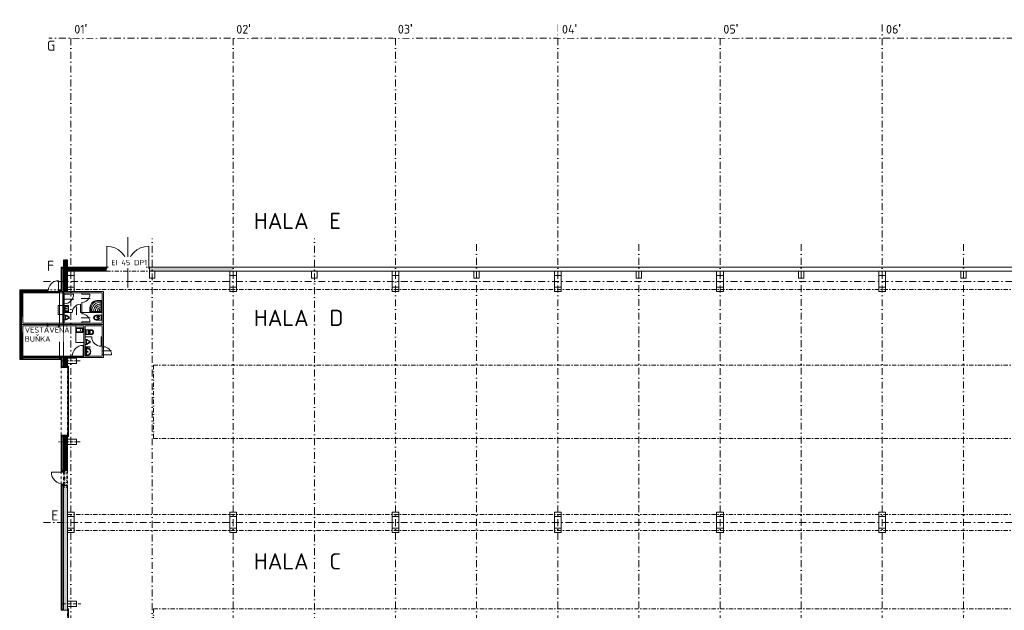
# Model space of a CAD drawing. Header units: millimetres. Extents: x -746391 to 410178, y -169697 to 100555.
# Tile 98 of 179: x 2210 to 75024, y 56885 to 100555. Entities that reach past the tile are written whole.
import ezdxf

# ---------------------------------------------------------------- set-up
doc = ezdxf.new("R2010")
doc.units = ezdxf.units.MM
for name, pattern in [('CENTERX2', [101.6, 63.5, -12.7, 12.7, -12.7]), ('DASHDOT', [25.4, 12.7, -6.35, 0, -6.35]), ('DIVIDE', [31.75, 12.7, -6.35, 0, -6.35, 0, -6.35]), ('DĚLICÍX2', [63.5, 25.4, -12.7, 0, -12.7, 0, -12.7]), ('ČERCHOVANÁ', [25.4, 12.7, -6.35, 0, -6.35])]:
    doc.linetypes.add(name, pattern=pattern)
for name, color, linetype, lineweight in [('___vedl obj', 9, 'Continuous', 30), ('A99_N_kce-nad-nevid', 9, 'DIVIDE', 20), ('A99_N_kce-nad-vid', 9, 'DASHDOT', 5), ('A99_N_kce-rez-sil', 9, 'Continuous', 18), ('A99_N_kce-rez-ten', 9, 'Continuous', 9), ('A99_N_osy', 9, 'CENTERX2', 9), ('A99_N_sraf', 9, 'Continuous', 0), ('A99_N_txt-popis-200', 9, 'Continuous', 5), ('A99_N_vypln-dve', 9, 'Continuous', 5), ('A99_S_kce-nad-vid', 9, 'DASHDOT', 5), ('A99_S_kce-rez-sil', 9, 'Continuous', 15), ('A99_S_kce-rez-ten', 9, 'Continuous', 9), ('A99_S_otvory', 9, 'Continuous', 5), ('A99_S_sloupy', 9, 'Continuous', 5), ('A99_S_sraf', 9, 'Continuous', 9)]:
    doc.layers.add(name, color=color, linetype=linetype, lineweight=lineweight)
doc.styles.add('ad_popis 100', font='isocpeur.ttf', dxfattribs={"height": 200})
doc.linetypes.add('IZOLACE', pattern='A,0.00254,-2.54,[134,ltypeshp.shx,S=2.54,R=0,X=-2.54,Y=0],-5.08,[134,ltypeshp.shx,S=2.54,R=180,X=2.54,Y=0],-2.54', length=10.16254)
pattern_1 = [(45, (0, 0), (-42.426407, 42.426407), []), (45, (28.284, 0), (-42.426407, 42.426407), []), (135, (48.024, 5.6), (-42.426407, -42.426407), [40, -20]), (135, (62.166, 19.74), (-42.426407, -42.426407), [40, -20])]

# ---------------------------------------------------------------- blocks, each defined once
blk = doc.blocks.new('A$C2B9F600D')
at = {"layer": '___vedl obj', "lineweight": 9}
for p, q in [((4967, 6127), (4967, 7027)), ((4117, 6227), (2217, 6227)), ((2217, 6227), (4117, 6227)), ((2217, 6227), (2217, 4407)), ((4117, 6177), (2267, 6177)), ((2267, 4407), (2267, 6127)), ((2317, 6127), (4117, 6127)), ((2317, 6127), (2317, 4407)), ((3896, 6227), (4796, 6227)), ((3896, 6177), (4796, 6177)), ((3896, 6127), (4796, 6127)), ((5017, 6227), (4117, 6227)), ((5017, 6127), (4117, 6127)), ((4167, 6127), (4167, 6227)), ((4796, 6227), (5017, 6227)), ((4796, 6177), (5017, 6177)), ((4796, 6127), (5017, 6127)), ((5275, 6077), (5275, 6027)), ((5375, 6027), (5275, 6027)), ((5275, 6027), (5275, 5327)), ((5375, 6077), (5375, 6027)), ((5375, 6027), (6075, 6027)), ((5375, 6027), (5375, 5327)), ((6675, 6077), (6675, 6027)), ((6675, 6027), (7275, 6027)), ((4939, 4533), (4939, 5189)), ((4939, 5189), (5275, 5189)), ((5375, 5327), (5275, 5327)), ((5275, 5327), (5275, 5277)), ((5275, 5189), (5275, 4533)), ((6088, 5677), (5325, 5677)), ((5375, 5327), (5375, 5277)), ((6284, 5108), (6284, 4501)), ((6575, 4687), (6575, 5287)), ((7285, 5727), (6625, 5727)), ((6675, 5427), (6675, 5377)), ((5275, 4533), (4939, 4533)), ((5375, 4486), (5499, 4486)), ((5375, 4130), (5375, 4486)), ((5475, 4308), (5475, 4418)), ((5499, 4440), (5478, 4440)), ((5699, 4331), (5506, 4438)), ((5532, 4477), (5725, 4371)), ((7733, 4481), (8175, 4481)), ((7733, 4431), (7905, 4431)), ((7935, 4401), (7935, 4206)), ((8000, 4381), (7970, 4381)), ((7985, 4396), (7985, 4366)), ((8100, 4481), (8100, 4126)), ((8175, 4481), (8175, 4126)), ((5017, 3887), (4117, 3887)), ((4117, 3787), (5017, 3787)), ((5017, 3687), (4117, 3687)), ((4117, 3687), (5017, 3687)), ((4167, 3787), (4167, 2887)), ((4967, 3787), (4967, 3687)), ((5499, 4130), (5375, 4130)), ((5475, 4308), (5475, 4197)), ((5499, 4176), (5478, 4176)), ((5699, 4284), (5506, 4178)), ((5725, 4245), (5532, 4138)), ((5705, 4308), (5705, 4322)), ((5705, 4308), (5705, 4294)), ((5756, 4322), (5756, 4308)), ((5756, 4308), (5756, 4294)), ((6225, 3687), (6225, 2464)), ((7285, 4277), (6625, 4277)), ((6675, 3987), (7275, 3987)), ((7905, 4176), (7733, 4176)), ((8175, 4126), (7733, 4126)), ((7875, 4354), (7823, 4354)), ((7875, 4254), (7823, 4254)), ((7895, 4334), (7895, 4274)), ((8000, 4226), (7970, 4226)), ((7985, 4241), (7985, 4211)), ((2217, 1347), (2217, 3167)), ((2267, 3167), (2267, 1447)), ((2317, 1447), (2317, 3167)), ((6753, 3539), (6261, 3539)), ((6261, 3539), (6261, 3212)), ((6261, 3212), (6753, 3212)), ((6723, 3509), (6291, 3509)), ((6291, 3509), (6291, 3242)), ((6291, 3242), (6723, 3242)), ((6723, 3242), (6723, 3509)), ((6753, 3212), (6753, 3539)), ((6925, 3404), (7368, 3404)), ((6925, 3049), (6925, 3404)), ((7368, 3049), (6925, 3049)), ((7000, 3049), (7000, 3404)), ((7100, 3304), (7130, 3304)), ((7100, 3149), (7130, 3149)), ((7115, 3289), (7115, 3319)), ((7115, 3134), (7115, 3164)), ((7165, 3129), (7165, 3324)), ((7195, 3354), (7368, 3354)), ((7368, 3099), (7195, 3099)), ((7205, 3196), (7205, 3256)), ((7225, 3276), (7277, 3276)), ((7225, 3176), (7277, 3176)), ((6225, 2464), (6825, 2464)), ((6775, 1347), (6775, 2247)), ((6925, 2681), (7049, 2681)), ((6925, 2325), (6925, 2681)), ((7049, 2325), (6925, 2325)), ((7025, 2503), (7025, 2613)), ((7025, 2503), (7025, 2392)), ((7049, 2635), (7028, 2635)), ((7049, 2371), (7028, 2371)), ((7249, 2526), (7056, 2633)), ((7249, 2479), (7056, 2373)), ((7082, 2672), (7275, 2566)), ((7275, 2440), (7082, 2333)), ((7255, 2503), (7255, 2517)), ((7255, 2503), (7255, 2489)), ((7306, 2517), (7306, 2503)), ((7306, 2503), (7306, 2489)), ((8111, 2187), (8111, 2887)), ((6925, 2123), (6925, 2149)), ((6925, 2149), (7300, 2149)), ((7300, 2123), (6925, 2123)), ((6985, 2056), (6925, 2056)), ((6925, 2056), (6925, 1506)), ((6925, 1506), (6985, 1506)), ((6945, 2008), (6949, 2036)), ((6945, 2008), (6945, 1553)), ((6945, 1553), (6949, 1526)), ((6985, 2036), (6949, 2036)), ((6985, 1526), (6949, 1526)), ((7026, 1781), (6954, 1781)), ((6990, 1745), (6990, 1816)), ((7035, 1781), (7035, 1981)), ((7035, 1781), (7035, 1581)), ((7156, 1781), (7056, 1781)), ((7106, 1731), (7106, 1831)), ((7300, 2149), (7300, 2123)), ((8175, 1547), (8175, 2147)), ((8885, 1837), (8225, 1837)), ((8275, 1547), (8275, 2147)), ((8275, 1547), (8875, 1547)), ((4117, 1347), (2217, 1347)), ((2217, 1347), (4117, 1347)), ((4117, 1397), (2267, 1397)), ((2317, 1447), (4117, 1447)), ((3896, 1447), (4796, 1447)), ((3896, 1397), (4796, 1397)), ((3896, 1347), (4796, 1347)), ((4796, 1447), (5925, 1447)), ((4796, 1397), (5925, 1397)), ((4796, 1347), (5925, 1347)), ((6825, 1447), (5925, 1447)), ((6825, 1447), (5925, 1447)), ((5925, 1397), (6825, 1397)), ((6825, 1347), (5925, 1347)), ((6825, 1347), (5925, 1347)), ((5975, 1347), (5975, 1447))]:
    blk.add_line(p, q, dxfattribs=at)
at = {"layer": '___vedl obj', "lineweight": 9, "ltscale": 2}
for p, q in [((2317, 6227), (2217, 6227)), ((2217, 6227), (2217, 6127)), ((2217, 6127), (2317, 6127)), ((2317, 6127), (2317, 6227)), ((3217, 6127), (3217, 6227)), ((4117, 6127), (4117, 6227)), ((8275, 6227), (5017, 6227)), ((8275, 6227), (5017, 6227)), ((5017, 6127), (5017, 6227)), ((5275, 6127), (5017, 6127)), ((5275, 6127), (5275, 6227)), ((5275, 6077), (5275, 6127)), ((5275, 6127), (5275, 6127)), ((5375, 6077), (5275, 6077)), ((8175, 6127), (5375, 6127)), ((5375, 6077), (5375, 6127)), ((6675, 6027), (6675, 6127)), ((8175, 6127), (8175, 3887)), ((8275, 3787), (8275, 6227)), ((2317, 5607), (2217, 5607)), ((5275, 3887), (5275, 5277)), ((5375, 5277), (5275, 5277)), ((5375, 3887), (5375, 5277)), ((6675, 4587), (6675, 5427)), ((2317, 4407), (2217, 4407)), ((2217, 4407), (2217, 3787)), ((2317, 4407), (2317, 3887)), ((5975, 4687), (5375, 4687)), ((6675, 4687), (6575, 4687)), ((6675, 4687), (8175, 4687)), ((4117, 3787), (2217, 3787)), ((2217, 3167), (2217, 3787)), ((2217, 3787), (4117, 3787)), ((2317, 3887), (4117, 3887)), ((4117, 3687), (2317, 3687)), ((2317, 3687), (2317, 3167)), ((4117, 3887), (4117, 3687)), ((5017, 3887), (5275, 3887)), ((5017, 3687), (5017, 3887)), ((5017, 3787), (8275, 3787)), ((8275, 3787), (5017, 3787)), ((6825, 3687), (5017, 3687)), ((5375, 3887), (8175, 3887)), ((6675, 3887), (6675, 3987)), ((6825, 3687), (6825, 3687)), ((6825, 3687), (6825, 1347)), ((8175, 3687), (6925, 3687)), ((6925, 1447), (6925, 3687)), ((8175, 2147), (8175, 3687)), ((8275, 2147), (8275, 3787)), ((2317, 3167), (2217, 3167)), ((7411, 2887), (6925, 2887)), ((8111, 2887), (8175, 2887)), ((2317, 1967), (2217, 1967)), ((8275, 2147), (8175, 2147)), ((8275, 1547), (8175, 1547)), ((8175, 1547), (8175, 1447)), ((8275, 1347), (8275, 1547)), ((2217, 1347), (2217, 1447)), ((2217, 1447), (2317, 1447)), ((2317, 1347), (2217, 1347)), ((2317, 1447), (2317, 1347)), ((3217, 1447), (3217, 1347)), ((4117, 1447), (4117, 1347)), ((8275, 1347), (6825, 1347)), ((6825, 1347), (6825, 1347)), ((6925, 1447), (8175, 1447))]:
    blk.add_line(p, q, dxfattribs=at)
at = {"layer": '___vedl obj', "lineweight": 9, "ltscale": 100}
for p, q in [((5025, 1347), (5025, 6227)), ((5325, 1347), (5325, 6227))]:
    blk.add_line(p, q, dxfattribs=at)
at = {"layer": '___vedl obj', "lineweight": 9, "ltscale": 10}
for p, q in [((5375, 5210), (5690, 5210)), ((5375, 4730), (5375, 5210)), ((5445, 5134), (5659, 5134)), ((5445, 4806), (5445, 5134)), ((5659, 5134), (5659, 4806)), ((5690, 4730), (5690, 5210)), ((5375, 4730), (5690, 4730)), ((5445, 4806), (5659, 4806))]:
    blk.add_line(p, q, dxfattribs=at)
at = {"layer": '___vedl obj', "lineweight": 9}
for points in [[(8175, 4687), (7302, 4687, -0.40794), (7279, 4709), (7279, 5017, -0.390394), (7784, 5579), (8153, 5583, -0.409143), (8175, 5560)], [(8169, 4709, -0.406743), (8153, 4693), (7302, 4693, -0.406734), (7286, 4709), (7286, 5017, -0.39027), (7784, 5572), (8153, 5576, -0.40753), (8169, 5560)], [(8162, 4709, -0.404377), (8153, 4700), (7302, 4700, -0.404372), (7293, 4709), (7293, 5017, -0.390143), (7784, 5565), (8153, 5569, -0.404372), (8162, 5560)], [(8050, 5516, -0.407116), (8108, 5457), (8108, 4812, -0.41872), (8050, 4754), (7404, 4754, -0.418721), (7346, 4812), (7346, 4976, -0.409609), (7870, 5516)]]:
    blk.add_lwpolyline(points, format="xyb", close=True, dxfattribs=at)
at = {"layer": '___vedl obj', "lineweight": 9, "ltscale": 10}
for centre, radius in [((5410, 4970), 14), ((5543, 4970), 24.5), ((5543, 4970), 14)]:
    blk.add_circle(centre, radius, dxfattribs=at)
at = {"layer": '___vedl obj', "lineweight": 9}
for centre, radius in [((7982, 4880), 41.1), ((7982, 4880), 30.3), ((7985, 4381), 7.5), ((7985, 4226), 7.5), ((6588, 3376), 20.1), ((6783, 3376), 20.1), ((7115, 3304), 7.5), ((7115, 3149), 7.5), ((6990, 1781), 20), ((7106, 1781), 37.5), ((7106, 1781), 25)]:
    blk.add_circle(centre, radius, dxfattribs=at)
for centre, radius, start, end in [((4967, 6227), 800, 90, 180), ((5375, 6027), 700, 270, 0), ((6675, 6027), 600, 270, 0), ((6575, 4687), 600, 90, 180), ((8043, 4819), 620, 87.63598, 182.34552), ((8043, 4819), 485, 86.97864, 183.00287), ((8043, 4819), 350, 85.81447, 184.16703), ((6675, 3987), 600, 0, 90), ((7733, 4304), 178, 90, 270), ((7733, 4304), 128, 90, 270), ((8043, 4819), 216, 83.18736, 186.79414), ((7905, 4401), 30, 0, 90), ((4167, 3687), 800, 270, 0), ((7857, 4302), 61.7, 123.26588, 178.4872), ((7857, 4305), 61.7, 181.5128, 236.73412), ((7875, 4334), 20, 0, 90), ((7875, 4274), 20, 270, 0), ((7905, 4206), 30, 270, 0), ((7195, 3324), 30, 90, 180), ((7195, 3129), 30, 180, 270), ((7225, 3256), 20, 90, 180), ((7225, 3196), 20, 180, 270), ((7244, 3225), 61.7, 1.5128, 56.73412), ((7244, 3228), 61.7, 303.26588, 358.4872), ((7368, 3226), 178, 270, 90), ((7368, 3226), 128, 270, 90), ((6775, 1447), 800, 90, 180), ((8111, 2887), 700, 180, 270), ((7030, 688), 1323, 88.47706, 93.67527), ((7030, 2871), 1321, 266.32077, 271.52691), ((6978, 533), 1523, 84.49277, 89.73823), ((6978, 533), 1503, 84.48205, 89.7365), ((6978, 3029), 1503, 270.2635, 275.51795), ((6978, 3029), 1523, 270.26177, 275.50723), ((7065, 1981), 30, 90, 180), ((7065, 1581), 30, 180, 270), ((7077, 1814), 197, 77.88867, 93.52869), ((7077, 1748), 197, 266.47131, 282.11133), ((7097, 1791), 216, 53.76118, 84.20939), ((7097, 1770), 216, 275.79061, 306.23882), ((7096, 1797), 234, 42.17317, 83.47044), ((7096, 1765), 234, 276.52956, 317.82683), ((7103, 1819), 230, 36.98722, 84.63967), ((7103, 1742), 230, 275.36033, 323.01278), ((7098, 1795), 213, 12.9464, 53.51515), ((7098, 1766), 213, 306.48485, 347.0536), ((7113, 1813), 210, 8.18423, 42.10526), ((7113, 1749), 210, 317.89474, 351.81577), ((7105, 1819), 229, 5.97223, 37.42411), ((7105, 1743), 229, 322.57589, 354.02777), ((6910, 1781), 401, 351.12195, 8.87805), ((6925, 1781), 401, 351.12195, 8.87805), ((6937, 1781), 401, 351.12195, 8.87805), ((8275, 1547), 600, 0, 90)]:
    blk.add_arc(centre, radius, start, end, dxfattribs=at)
at = {"layer": '___vedl obj', "lineweight": 9, "extrusion": (0, 0, -1)}
for centre, major_axis, start_param, end_param in [((5580, 4418), (105, 0), 3.141593, 3.548633), ((5498, 4450), (-16.4, 0), 0.407041, 2.145974), ((5499, 4428), (-63.8, 0), 1.570796, 2.120971), ((5499, 4428), (12.8, 0), -1.570796, -1.020621), ((5692, 4322), (63.8, 0), -1.020621, 0), ((5580, 4197), (105, 0), 2.734552, 3.141593), ((5498, 4166), (-16.4, 0), 4.137211, 5.876145), ((5499, 4187), (-12.8, 0), 4.162214, 4.712389), ((5499, 4187), (63.8, 0), 1.020621, 1.570796), ((5692, 4322), (12.8, 0), -1.020621, 0), ((5692, 4294), (-12.8, 0), 3.141593, 4.162214), ((5692, 4294), (-63.8, 0), 3.141593, 4.162214), ((7130, 2613), (105, 0), 3.141593, 3.548633), ((7130, 2392), (-105, 0), -0.407041, 0), ((7048, 2645), (16.4, 0), 3.548633, 5.287567), ((7048, 2361), (-16.4, 0), 4.137211, 5.876145), ((7049, 2623), (63.8, 0), -1.570796, -1.020621), ((7049, 2623), (-12.8, 0), 1.570796, 2.120971), ((7049, 2382), (12.8, 0), 1.020621, 1.570796), ((7049, 2382), (-63.8, 0), 4.162214, 4.712389), ((7242, 2517), (12.8, 0), -1.020621, 0), ((7242, 2489), (-12.8, 0), 3.141593, 4.162214), ((7242, 2517), (-63.8, 0), 2.120971, 3.141593), ((7242, 2489), (-63.8, 0), 3.141593, 4.162214)]:
    blk.add_ellipse(centre, major_axis=major_axis, ratio=0.900435, start_param=start_param, end_param=end_param, dxfattribs=at)

msp = doc.modelspace()

# ---------------------------------------------------------------- hatches: boundary and pattern name
at = {"layer": 'A99_S_sraf', "linetype": 'Continuous', "lineweight": 0, "transparency": 33554687}
h = msp.add_hatch(dxfattribs=at)
h.set_pattern_fill('ZDIVO-PLYNOSILIK', color=9, scale=20)
h.set_pattern_definition(pattern_1)
h.paths.add_polyline_path([(5450, 82250), (5450, 82810), (5750, 82810), (5750, 82250), (8600, 82250), (8600, 81950), (5750, 81950), (5750, 80450), (5450, 80450)])
h = msp.add_hatch(dxfattribs=at)
h.set_pattern_fill('ZDIVO-PLYNOSILIK', color=9, scale=20)
h.set_pattern_definition(pattern_1)
h.paths.add_polyline_path([(11800, 81950), (18000, 81950), (18000, 82250), (11800, 82250)])
h = msp.add_hatch(dxfattribs=at)
h.set_pattern_fill('ZDIVO-PLYNOSILIK', color=9, scale=20)
h.set_pattern_definition(pattern_1)
h.paths.add_polyline_path([(5450, 75530), (5750, 75530), (5750, 74840), (5450, 74840)])
h = msp.add_hatch(dxfattribs=at)
h.set_pattern_fill('ZDIVO-PLYNOSILIK', color=9, scale=20)
h.set_pattern_definition(pattern_1)
h.paths.add_polyline_path([(5750, 69150), (5750, 69350), (5450, 69350), (5450, 67160), (5550, 67160), (5550, 67210), (5750, 67210)])
h.paths.add_polyline_path([(5750, 69840), (5450, 69840), (5450, 69350), (5750, 69350), (5750, 69550)])
h = msp.add_hatch(dxfattribs=at)
h.set_pattern_fill('ZDIVO-PLYNOSILIK', color=9, scale=20)
h.set_pattern_definition(pattern_1)
h.paths.add_polyline_path([(5450, 56885), (5650, 56885), (5750, 56885), (5750, 59420), (5750, 66110), (5550, 66110), (5550, 66160), (5450, 66160)])

# ---------------------------------------------------------------- linework, layer by layer
at = {"layer": 'A99_N_kce-nad-nevid', "color": 1, "linetype": 'DĚLICÍX2', "lineweight": 13, "ltscale": 10}
for points in [[(5490, 65950), (5490, 67370)], [(5700, 65950), (5700, 67370)]]:
    msp.add_lwpolyline(points, dxfattribs=at)
at = {"layer": 'A99_N_kce-nad-vid', "color": 1, "linetype": 'ČERCHOVANÁ', "lineweight": 9, "ltscale": 25}
for p, q in [((12100, 75005.3), (132450, 75005.3)), ((12100, 57005.3), (144450, 57005.3)), ((12100, 57005.3), (12100, 51595))]:
    msp.add_line(p, q, dxfattribs=at)
at = {"layer": 'A99_N_kce-nad-vid', "color": 1, "linetype": 'ČERCHOVANÁ', "ltscale": 25}
msp.add_line((12100, 75005.3), (12100, 69595), dxfattribs=at)
at = {"layer": 'A99_N_kce-nad-vid', "color": 1, "linetype": 'ČERCHOVANÁ', "ltscale": 15}
for p, q in [((5280, 69840), (5280, 74840)), ((5750, 69840), (5750, 74840)), ((5280, 67160), (5280, 66160)), ((5450, 67110), (5450, 66210)), ((5550, 67110), (5550, 66210)), ((5750, 67210), (5750, 66110)), ((5750, 51885), (5750, 56885))]:
    msp.add_line(p, q, dxfattribs=at)
at = {"layer": 'A99_N_kce-nad-vid', "color": 1, "linetype": 'ČERCHOVANÁ', "ltscale": 10}
msp.add_lwpolyline([(4240, 80580), (5150, 80580)], dxfattribs=at)
at = {"layer": 'A99_N_kce-nad-vid', "color": 1, "linetype": 'ČERCHOVANÁ', "lineweight": 9, "ltscale": 25}
msp.add_lwpolyline([(132450, 69594.7), (12100, 69594.7)], dxfattribs=at)
at = {"layer": 'A99_N_kce-rez-sil', "linetype": 'Continuous', "lineweight": 13, "ltscale": 0.5}
for points in [[(2440.1, 80450), (2440, 80580), (2210, 80580), (2210, 80350), (2342, 80350)], [(5150, 80450), (5150, 80580)], [(2340, 77390), (2210, 77390), (2210, 78630), (2342, 78630)], [(2442, 75570), (2442, 75440), (2210, 75440), (2210, 75670), (2342, 75670)], [(5150, 75570), (5150, 75440)], [(5280, 75440), (5280, 75440), (5150, 75440)]]:
    msp.add_lwpolyline(points, dxfattribs=at)
at = {"layer": 'A99_N_kce-rez-sil', "linetype": 'Continuous', "lineweight": 15}
for points in [[(5280, 75490), (5280, 74840), (5755, 74840)], [(5280, 67160), (5280, 69840), (5750, 69840)], [(5550, 67160), (5280, 67160)], [(5550, 67160), (5550, 67210)], [(5550, 67210), (5750, 67210)], [(5550, 66160), (5280, 66160)], [(5550, 66160), (5550, 66110), (5750, 66110)]]:
    msp.add_lwpolyline(points, dxfattribs=at)
at = {"layer": 'A99_N_kce-rez-ten', "linetype": 'Continuous', "ltscale": 0.5}
for points in [[(2210, 80350), (2210, 78630)], [(2290, 80500), (4240, 80500)], [(2440, 80580), (4240, 80580)], [(4240, 80450), (4240, 80580)], [(5150, 80500), (5280, 80500)]]:
    msp.add_lwpolyline(points, dxfattribs=at)
at = {"layer": 'A99_N_kce-rez-ten', "linetype": 'Continuous', "lineweight": 5, "ltscale": 0.5}
for points in [[(5280, 80580), (5280, 80450)], [(2210, 77390), (2210, 75670)], [(2290, 75520), (5280, 75520)], [(2442, 75440), (5150, 75440)], [(5280, 75490), (5280, 75570)], [(5450, 66080), (5450, 66160)], [(5450, 66110), (5550, 66110)]]:
    msp.add_lwpolyline(points, dxfattribs=at)
at = {"layer": 'A99_N_kce-rez-ten', "linetype": 'Continuous'}
for points in [[(5360, 75570), (5360, 74840)], [(5360, 74900), (5360, 74920), (5450, 74920)], [(5360, 67160), (5360, 69840), (5360, 69840)], [(5360, 69760), (5360, 69760), (5450, 69760)], [(5360, 67240), (5450, 67240)], [(5450, 67160), (5450, 67240)], [(5450, 67160), (5550, 67160)], [(5550, 67160), (5550, 67110)], [(5360, 66080), (5450, 66080)], [(5550, 66160), (5550, 66210)], [(5360, 56945), (5360, 56945), (5450, 56945)]]:
    msp.add_lwpolyline(points, dxfattribs=at)
at = {"layer": 'A99_N_kce-rez-ten', "linetype": 'Continuous', "lineweight": 9}
for points in [[(5450, 67160), (5550, 67160), (5550, 67110), (5450, 67110)], [(5450, 66160), (5550, 66160), (5550, 66210), (5450, 66210)]]:
    msp.add_lwpolyline(points, close=True, dxfattribs=at)
at = {"layer": 'A99_N_osy', "linetype": 'DASHDOT', "ltscale": 40}
for p, q in [((6000, 100200), (6000, 25785)), ((18000, 100200), (18000, 22692.5)), ((30000, 100200), (30000, -5085)), ((42000, 100200), (42000, -5085)), ((54000, 100200), (54000, -5085)), ((66000, 100200), (66000, -5085)), ((3980, 81200), (138800, 81200)), ((150800, 63380), (3980, 63380))]:
    msp.add_line(p, q, dxfattribs=at)
for points in [[(152950, 99200), (4375, 99200)], [(12000, -5085), (12000, 84377.5)], [(24000, -5085), (24000, 84377.5)], [(36000, 22490), (36000, 84377.5)], [(48000, 22490), (48000, 84377.5)], [(60000, 22490), (60000, 84377.5)], [(72000, 22490), (72000, 84377.5)]]:
    msp.add_lwpolyline(points, dxfattribs=at)
at = {"layer": 'A99_N_osy', "linetype": 'DASHDOT', "ltscale": 20}
for points in [[(6682.5, 75330), (5317.5, 75330)], [(6682.5, 69350), (5070, 69350)]]:
    msp.add_lwpolyline(points, dxfattribs=at)
at = {"layer": 'A99_N_osy', "linetype": 'DASHDOT', "ltscale": 15}
msp.add_lwpolyline([(6732.5, 57370), (5267.5, 57370)], dxfattribs=at)
at = {"layer": 'A99_N_sraf', "color": 1, "linetype": 'IZOLACE', "lineweight": 0, "ltscale": 3.5}
for points in [[(2247.5, 80350), (2247.5, 80542.5), (2442, 80542.5)], [(5150, 80542.5), (5280, 80542.5)], [(2248, 78630), (2247, 77390)], [(2247.5, 75670), (2247.5, 75477.5), (2442, 75477.5)], [(5150, 75482.5), (5280, 75482.5)]]:
    msp.add_lwpolyline(points, dxfattribs=at)
at = {"layer": 'A99_N_sraf', "color": 1, "linetype": 'IZOLACE', "lineweight": 0, "ltscale": 3}
for points in [[(5327.5, 75570), (5327.5, 74840)], [(5360, 74882.5), (5450, 74882.5)], [(5325, 69840), (5325, 67160)], [(5360, 69795), (5450, 69795)], [(5450, 67205), (5360, 67205)], [(5450, 66115), (5360, 66115)]]:
    msp.add_lwpolyline(points, dxfattribs=at)
at = {"layer": 'A99_N_sraf', "color": 1, "linetype": 'IZOLACE', "lineweight": 0, "ltscale": 2}
msp.add_lwpolyline([(5360, 56920), (5450, 56920)], dxfattribs=at)
at = {"layer": 'A99_N_vypln-dve', "color": 1, "linetype": 'Continuous'}
msp.add_line((5550, 67110), (4550, 67110), dxfattribs=at)
at = {"layer": 'A99_N_vypln-dve', "linetype": 'Continuous'}
msp.add_lwpolyline([(10200, 84465), (10200, 80755)], dxfattribs=at)
at = {"layer": 'A99_N_vypln-dve', "color": 1, "linetype": 'Continuous'}
for points in [[(8650, 82250), (8650, 83800)], [(11750, 82250), (11750, 83800)]]:
    msp.add_lwpolyline(points, dxfattribs=at)
for points in [[(8600, 82250), (8650, 82250), (8650, 82150), (8600, 82150)], [(11800, 82250), (11750, 82250), (11750, 82150), (11800, 82150)], [(5780, 74940), (5830, 74940), (5830, 69740), (5780, 69740)], [(5780, 56985), (5830, 56985), (5830, 51785), (5780, 51785)]]:
    msp.add_lwpolyline(points, close=True, dxfattribs=at)
for centre, radius, start, end in [((8650, 82250), 1550, 360, 90), ((11750, 82250), 1550, 90, 180), ((5450, 67110), 900, 180, 270)]:
    msp.add_arc(centre, radius, start, end, dxfattribs=at)
at = {"layer": 'A99_S_kce-nad-vid', "linetype": 'DASHDOT', "ltscale": 25}
for p, q in [((5750, 80610), (138800, 80610)), ((5750, 63970), (138800, 63970)), ((5750, 62790), (150800, 62790))]:
    msp.add_line(p, q, dxfattribs=at)
for points in [[(8600, 82250), (11800, 82250)], [(8600, 81950), (11800, 81950)]]:
    msp.add_lwpolyline(points, dxfattribs=at)
at = {"layer": 'A99_S_kce-rez-sil'}
for p, q in [((5450, 80450), (5450, 82810)), ((5450, 74940), (5450, 75530)), ((5750, 75530), (5450, 75530))]:
    msp.add_line(p, q, dxfattribs=at)
at = {"layer": 'A99_S_kce-rez-sil', "linetype": 'Continuous'}
for p, q in [((5750, 82250), (8600, 82250)), ((6250, 81950), (8600, 81950)), ((11800, 82250), (161650, 82250)), ((12200, 81950), (138300, 81950)), ((5450, 67240), (5450, 69740)), ((5450, 56945), (5450, 66080))]:
    msp.add_line(p, q, dxfattribs=at)
for points in [[(5750, 82250), (5750, 82810)], [(5750, 80770), (5750, 81630)], [(8600, 81950), (8600, 81950), (8600, 82250)], [(11800, 81950), (11800, 81950), (11800, 82250)], [(5750, 67210), (5750, 69150)]]:
    msp.add_lwpolyline(points, dxfattribs=at)
at = {"layer": 'A99_S_kce-rez-sil'}
msp.add_lwpolyline([(5750, 75130), (5750, 74840)], dxfattribs=at)
at = {"layer": 'A99_S_kce-rez-ten'}
msp.add_line((5750, 80450), (5450, 80450), dxfattribs=at)
at = {"layer": 'A99_S_kce-rez-ten', "linetype": 'Continuous', "lineweight": 5, "ltscale": 0.5}
for points in [[(5450, 74840), (5450, 74940)], [(5450, 69740), (5450, 69840)], [(5450, 56945), (5450, 56885)]]:
    msp.add_lwpolyline(points, dxfattribs=at)
at = {"layer": 'A99_S_otvory'}
msp.add_line((5750, 69150), (5750, 67340), dxfattribs=at)
at = {"layer": 'A99_S_sloupy', "linetype": 'Continuous', "ltscale": 2}
msp.add_line((5750, 75130), (5750, 75530), dxfattribs=at)
at = {"layer": 'A99_S_sloupy', "linetype": 'Continuous', "lineweight": 20, "ltscale": 2}
msp.add_line((5750, 66110), (5750, 64130), dxfattribs=at)
at = {"layer": 'A99_S_sloupy', "linetype": 'Continuous', "ltscale": 2}
for points in [[(6250, 80450), (5750, 80450), (5750, 81950), (6250, 81950)], [(6250, 80450), (5750, 80450), (5750, 81950), (6250, 81950)], [(18250, 80450), (17750, 80450), (17750, 81950), (18250, 81950)], [(18250, 80450), (17750, 80450), (17750, 81950), (18250, 81950)], [(30250, 80450), (29750, 80450), (29750, 81950), (30250, 81950)], [(30250, 80450), (29750, 80450), (29750, 81950), (30250, 81950)], [(42250, 80450), (41750, 80450), (41750, 81950), (42250, 81950)], [(42250, 80450), (41750, 80450), (41750, 81950), (42250, 81950)], [(54250, 80450), (53750, 80450), (53750, 81950), (54250, 81950)], [(54250, 80450), (53750, 80450), (53750, 81950), (54250, 81950)], [(66250, 80450), (65750, 80450), (65750, 81950), (66250, 81950)], [(66250, 80450), (65750, 80450), (65750, 81950), (66250, 81950)], [(18250, 62630), (17750, 62630), (17750, 64130), (18250, 64130)], [(18250, 62630), (17750, 62630), (17750, 64130), (18250, 64130)], [(30250, 62630), (29750, 62630), (29750, 64130), (30250, 64130)], [(30250, 62630), (29750, 62630), (29750, 64130), (30250, 64130)], [(42250, 62630), (41750, 62630), (41750, 64130), (42250, 64130)], [(42250, 62630), (41750, 62630), (41750, 64130), (42250, 64130)], [(54250, 62630), (53750, 62630), (53750, 64130), (54250, 64130)], [(54250, 62630), (53750, 62630), (53750, 64130), (54250, 64130)], [(66250, 62630), (65750, 62630), (65750, 64130), (66250, 64130)], [(66250, 62630), (65750, 62630), (65750, 64130), (66250, 64130)]]:
    msp.add_lwpolyline(points, close=True, dxfattribs=at)
at = {"layer": 'A99_S_sloupy', "linetype": 'Continuous', "lineweight": 20, "ltscale": 2}
for points in [[(5750, 81630), (6250, 81630), (6250, 81950)], [(12200, 81950), (12200, 81450), (11800, 81450), (11800, 81950)], [(5750, 80770), (6250, 80770), (6250, 80450), (6250, 80450)], [(5750, 75530), (5750, 75530), (6410, 75530), (6410, 75130), (5750, 75130), (5750, 75135)], [(5750, 69550), (5750, 69840)], [(5750, 69550), (6410, 69550), (6410, 69150), (5750, 69150)], [(5750, 64130), (6250, 64130), (6250, 63810), (5750, 63810)], [(5750, 63810), (5750, 62950)], [(5750, 62950), (6250, 62950), (6250, 62630), (5750, 62630)], [(5750, 57570), (5750, 62630), (5750, 62630)], [(5750, 57570), (6410, 57570), (6410, 57170), (5750, 57170)], [(5750, 56885), (5750, 57170)]]:
    msp.add_lwpolyline(points, dxfattribs=at)
at = {"layer": 'A99_S_sloupy', "linetype": 'Continuous', "ltscale": 2}
for points in [[(12200, 81950), (11800, 81950)], [(5750, 69550), (5750, 69150)], [(5750, 63810), (5750, 64130)], [(6250, 63810), (6250, 62950)], [(5750, 62950), (5750, 62630)]]:
    msp.add_lwpolyline(points, dxfattribs=at)
at = {"layer": 'A99_S_sloupy', "linetype": 'Continuous', "lineweight": 20, "ltscale": 2}
for points in [[(17750, 81950), (18250, 81950), (18250, 81630), (17750, 81630)], [(24200, 81450), (23800, 81450), (23800, 81950), (24200, 81950)], [(29750, 81950), (30250, 81950), (30250, 81630), (29750, 81630)], [(36200, 81450), (35800, 81450), (35800, 81950), (36200, 81950)], [(41750, 81950), (42250, 81950), (42250, 81630), (41750, 81630)], [(48200, 81450), (47800, 81450), (47800, 81950), (48200, 81950)], [(53750, 81950), (54250, 81950), (54250, 81630), (53750, 81630)], [(60200, 81450), (59800, 81450), (59800, 81950), (60200, 81950)], [(65750, 81950), (66250, 81950), (66250, 81630), (65750, 81630)], [(72200, 81450), (71800, 81450), (71800, 81950), (72200, 81950)], [(17750, 80770), (18250, 80770), (18250, 80450), (17750, 80450)], [(29750, 80770), (30250, 80770), (30250, 80450), (29750, 80450)], [(41750, 80770), (42250, 80770), (42250, 80450), (41750, 80450)], [(53750, 80770), (54250, 80770), (54250, 80450), (53750, 80450)], [(65750, 80770), (66250, 80770), (66250, 80450), (65750, 80450)], [(17750, 64130), (18250, 64130), (18250, 63810), (17750, 63810)], [(29750, 64130), (30250, 64130), (30250, 63810), (29750, 63810)], [(41750, 64130), (42250, 64130), (42250, 63810), (41750, 63810)], [(53750, 64130), (54250, 64130), (54250, 63810), (53750, 63810)], [(65750, 64130), (66250, 64130), (66250, 63810), (65750, 63810)], [(17750, 62950), (18250, 62950), (18250, 62630), (17750, 62630)], [(29750, 62950), (30250, 62950), (30250, 62630), (29750, 62630)], [(41750, 62950), (42250, 62950), (42250, 62630), (41750, 62630)], [(53750, 62950), (54250, 62950), (54250, 62630), (53750, 62630)], [(65750, 62950), (66250, 62950), (66250, 62630), (65750, 62630)]]:
    msp.add_lwpolyline(points, close=True, dxfattribs=at)
at = {"layer": 'A99_S_sloupy', "ltscale": 2}
msp.add_lwpolyline([(5750, 57570), (5750, 57170)], dxfattribs=at)

# ---------------------------------------------------------------- block references
at = {"layer": 'A99_S_kce-rez-ten', "lineweight": 9, "ltscale": 2}
msp.add_blockref('A$C2B9F600D', (124.8, 74223.3), dxfattribs=at)

# ---------------------------------------------------------------- texts
at = {"layer": 'A99_N_txt-popis-200', "lineweight": 9, "ltscale": 5, "style": 'ad_popis 100'}
for s, p in [('HALA  E', (19520, 85075)), ('HALA  D', (19520, 77905)), ('HALA  C', (19520, 59905))]:
    msp.add_text(s, height=1200, dxfattribs=at).set_placement(p)
at = {"layer": 'A99_N_txt-popis-200', "lineweight": 0, "insert": (66275, 100230), "char_height": 650, "attachment_point": 1, "style": 'ad_popis 100'}
msp.add_mtext_dynamic_manual_height_columns("06{\\fArial|b0|i0|c238|p34;\\H1.08333x;'}", width=832.5, gutter_width=1000, heights=[0], dxfattribs=at)
at = {"layer": 'A99_N_txt-popis-200', "lineweight": 0, "insert": (4216.5, 82729), "char_height": 750, "attachment_point": 1, "style": 'ad_popis 100', "bg_fill": 3, "box_fill_scale": 1, "bg_fill_color": 256, "bg_fill_transparency": 0}
msp.add_mtext_dynamic_manual_height_columns('F', width=832.5, gutter_width=1000, heights=[0], dxfattribs=at)

# ---------------------------------------------------------------- next in the draw order: linework, layer by layer
at = {"layer": 'A99_N_kce-rez-sil', "linetype": 'Continuous', "lineweight": 13}
for points in [[(5280, 82250), (5280, 80580), (5150, 80580)], [(5450, 82250), (5280, 82250)]]:
    msp.add_lwpolyline(points, dxfattribs=at)
at = {"layer": 'A99_N_kce-rez-ten', "linetype": 'Continuous'}
for points in [[(5360, 82170), (5360, 80450)], [(5360, 82170), (5450, 82170)]]:
    msp.add_lwpolyline(points, dxfattribs=at)
at = {"layer": 'A99_N_sraf', "color": 1, "linetype": 'IZOLACE', "lineweight": 0, "ltscale": 3}
for points in [[(5325, 82250), (5325, 80450)], [(5360, 82205), (5450, 82205)]]:
    msp.add_lwpolyline(points, dxfattribs=at)

# ---------------------------------------------------------------- next in the draw order: texts
at = {"layer": 'A99_N_txt-popis-200', "lineweight": 0, "attachment_point": 1, "style": 'ad_popis 100', "bg_fill": 2}
for s, width, insert, char_height in [("01{\\fArial|b0|i0|c238|p34;\\H1.08333x;'}", 1436.482, (6245, 100230), 650), ("02{\\fArial|b0|i0|c238|p34;\\H1.08333x;'}", 832.5, (18225, 100230), 650), ("03{\\fArial|b0|i0|c238|p34;\\H1.08333x;'}", 832.5, (30175, 100230), 650), ("04{\\fArial|b0|i0|c238|p34;\\H1.08333x;'}", 832.5, (42310, 100230), 650), ("05{\\fArial|b0|i0|c238|p34;\\H1.08333x;'}", 832.5, (54245.1, 100230), 650), ('EI 45 DP1', 2295.52, (8985, 82797.5), 400)]:
    msp.add_mtext_dynamic_manual_height_columns(s, width=width, gutter_width=1000, heights=[0], dxfattribs=dict(at, insert=insert, char_height=char_height))
at = {"layer": 'A99_N_txt-popis-200', "lineweight": 0, "attachment_point": 1, "style": 'ad_popis 100', "bg_fill": 3, "box_fill_scale": 1, "bg_fill_color": 256, "bg_fill_transparency": 0}
for s, width, insert, char_height in [('G', 832.5, (4216.5, 99005), 750), ('VESTAVĚNÁ BUŇKA', 2851.69, (2580, 77815), 400), ('E', 750, (4540, 64275), 750)]:
    msp.add_mtext_dynamic_manual_height_columns(s, width=width, gutter_width=1000, heights=[0], dxfattribs=dict(at, insert=insert, char_height=char_height))

# ---------------------------------------------------------------- next in the draw order: linework, layer by layer
at = {"layer": 'A99_N_kce-rez-sil', "linetype": 'Continuous', "lineweight": 15}
msp.add_lwpolyline([(5280, 66160), (5280, 56885), (5750, 56885)], dxfattribs=at)
at = {"layer": 'A99_N_kce-rez-ten', "linetype": 'Continuous', "lineweight": 5, "ltscale": 0.5}
msp.add_lwpolyline([(2290, 80500), (2290, 75520)], dxfattribs=at)
at = {"layer": 'A99_N_kce-rez-ten', "linetype": 'Continuous'}
msp.add_lwpolyline([(5360, 56885), (5360, 66160)], dxfattribs=at)
at = {"layer": 'A99_N_sraf', "color": 1, "linetype": 'IZOLACE', "lineweight": 0, "ltscale": 3}
msp.add_lwpolyline([(5325, 56885), (5325, 66160)], dxfattribs=at)

# ---------------------------------------------------------------- next in the draw order: texts
at = {"layer": 'A99_N_txt-popis-200', "lineweight": 0, "insert": (4216.5, 99005), "char_height": 750, "attachment_point": 1, "style": 'ad_popis 100', "bg_fill": 3, "box_fill_scale": 1, "bg_fill_color": 256, "bg_fill_transparency": 0}
msp.add_mtext_dynamic_manual_height_columns('G', width=832.5, gutter_width=1000, heights=[0], dxfattribs=at)

doc.saveas('drawing.dxf')
